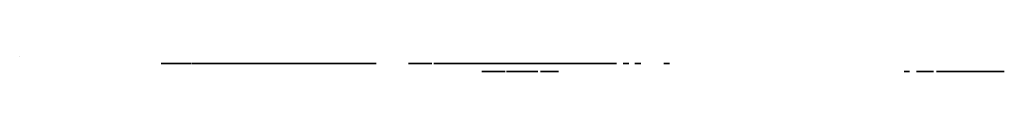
# Model space of a CAD drawing. Header units: inches. Extents: x -8.2 to 7.8, y -0.4 to 14.4.
# Tile 1 of 8: x -8.2406 to -5.3815, y -0.4333 to -0.3907. Entities that reach past the tile are written whole.
import ezdxf

# ---------------------------------------------------------------- set-up
doc = ezdxf.new("R2010")
doc.units = ezdxf.units.IN
doc.header["$MEASUREMENT"] = 0

# ---------------------------------------------------------------- blocks, each defined once
blk = doc.blocks.new('rf735927-mktcadsk2')
blk.add_line((-209.311, -9.924, 40.962), (-209.311, -9.924, 41.83))
at = {"extrusion": (0, -1, 0)}
for points, elevation in [([(-198.023, 3.693), (-197.521, 3.693), (-196.651, 1.476), (-197.143, 1.476), (-197.334, 1.985), (-198.233, 1.985), (-198.426, 1.476), (-198.887, 1.476)], 10.424), ([(-194.321, 7.465), (-193.72, 7.465), (-193.238, 5.853), (-193.229, 5.853), (-192.789, 7.465), (-192.129, 7.465), (-191.655, 5.853), (-191.647, 5.853), (-191.194, 7.465), (-190.653, 7.465), (-191.321, 5.286), (-191.99, 5.286), (-192.463, 6.949), (-192.472, 6.949), (-192.938, 5.286), (-193.585, 5.286)], 10.424), ([(-178.767, 3.112), (-178.316, 3.112), (-177.954, 1.902), (-177.948, 1.902), (-177.617, 3.112), (-177.122, 3.112), (-176.766, 1.902), (-176.76, 1.902), (-176.42, 3.112), (-176.013, 3.112), (-176.515, 1.476), (-177.017, 1.476), (-177.373, 2.724), (-177.379, 2.724), (-177.728, 1.476), (-178.214, 1.476)], 10.424), ([(-171.204, 3.693), (-170.702, 3.693), (-169.832, 1.476), (-170.324, 1.476), (-170.515, 1.985), (-171.414, 1.985), (-171.607, 1.476), (-172.068, 1.476)], 10.424), ([(-163.93, 3.817), (-163.505, 3.817), (-163.505, 3.41), (-163.93, 3.41)], 10.424), ([(-163.93, 3.112), (-163.505, 3.112), (-163.505, 1.476), (-163.93, 1.476)], 10.424), ([(-161.813, 3.817), (-161.387, 3.817), (-161.387, 3.41), (-161.813, 3.41)], 10.424), ([(-161.813, 3.112), (-161.387, 3.112), (-161.387, 1.476), (-161.813, 1.476)], 10.424), ([(-171.557, 19.957), (-171.942, 19.957), (-172.242, 21.157), (-172.247, 21.157), (-172.54, 19.957), (-172.933, 19.957), (-173.4, 21.721), (-173.012, 21.721), (-172.733, 20.52), (-172.728, 20.52), (-172.422, 21.721), (-172.058, 21.721), (-171.757, 20.505), (-171.752, 20.505), (-171.463, 21.721), (-171.083, 21.721)], 11.007), ([(-170.906, 21.721), (-169.587, 21.721), (-169.587, 21.394), (-170.518, 21.394), (-170.518, 21.017), (-169.663, 21.017), (-169.663, 20.715), (-170.518, 20.715), (-170.518, 20.283), (-169.567, 20.283), (-169.567, 19.957), (-170.906, 19.957)], 11.007), ([(-143.158, 18.355), (-142.769, 18.355), (-142.769, 16.917), (-141.91, 16.917), (-141.91, 16.59), (-143.158, 16.59)], 11.007), ([(-141.473, 25.161), (-141.088, 25.161), (-140.352, 23.977), (-140.347, 23.977), (-140.347, 25.161), (-139.984, 25.161), (-139.984, 23.397), (-140.371, 23.397), (-141.105, 24.578), (-141.11, 24.578), (-141.11, 23.397), (-141.473, 23.397)], 11.007), ([(-140.965, 18.355), (-140.419, 18.355), (-140.006, 17.141), (-140.001, 17.141), (-139.611, 18.355), (-139.065, 18.355), (-139.065, 16.59), (-139.428, 16.59), (-139.428, 17.841), (-139.433, 17.841), (-139.865, 16.59), (-140.164, 16.59), (-140.596, 17.828), (-140.601, 17.828), (-140.601, 16.59), (-140.965, 16.59)], 11.007), ([(-139.162, 25.161), (-138.764, 25.161), (-138.104, 23.396), (-138.507, 23.396), (-138.64, 23.789), (-139.3, 23.789), (-139.439, 23.396), (-139.831, 23.396)], 11.007), ([(-137.606, 18.028), (-138.135, 18.028), (-138.135, 18.355), (-136.689, 18.355), (-136.689, 18.028), (-137.218, 18.028), (-137.218, 16.59), (-137.606, 16.59)], 11.007), ([(-137.952, 25.161), (-137.564, 25.161), (-137.564, 23.723), (-136.704, 23.723), (-136.704, 23.397), (-137.952, 23.397)], 11.007)]:
    blk.add_lwpolyline(points, close=True, dxfattribs=dict(at, elevation=elevation))
at = {"extrusion": (0, 1, 0)}
for points, elevation in [([(197.778, 3.249), (197.785, 3.249), (198.105, 2.334), (197.458, 2.334)], -10.424), ([(185.809, 1.476), (185.384, 1.476), (185.384, 3.858), (185.809, 3.858)], -10.424), ([(174.66, 37.546), (177.342, 32.9), (170.842, 32.9), (170.396, 33.671), (174.169, 33.671), (173.496, 34.836), (169.724, 34.836), (169.277, 35.609), (173.05, 35.609), (172.377, 36.775), (165.297, 36.775), (165.297, 37.546)], -10.424), ([(170.959, 3.249), (170.966, 3.249), (171.287, 2.334), (170.638, 2.334)], -10.424), ([(164.813, 1.476), (164.388, 1.476), (164.388, 3.858), (164.813, 3.858)], -10.424), ([(144.076, 23.397), (143.688, 23.397), (143.688, 25.161), (144.076, 25.161)], -11.007), ([(141.693, 16.59), (141.305, 16.59), (141.305, 18.355), (141.693, 18.355)], -11.007), ([(139.199, 24.078), (138.742, 24.078), (138.964, 24.725), (138.969, 24.725)], -11.007), ([(138.725, 16.59), (138.337, 16.59), (138.337, 18.355), (138.725, 18.355)], -11.007)]:
    blk.add_lwpolyline(points, close=True, dxfattribs=dict(at, elevation=elevation))
for points, knots in [([(-195.445, -10.424, 7.516), (-194.798, -10.424, 7.516), (-194.303, -10.424, 7.08), (-194.303, -10.424, 6.361), (-194.303, -10.424, 5.735), (-194.722, -10.424, 5.235), (-195.445, -10.424, 5.235), (-196.165, -10.424, 5.235), (-196.584, -10.424, 5.735), (-196.584, -10.424, 6.361), (-196.584, -10.424, 7.08), (-196.089, -10.424, 7.516), (-195.445, -10.424, 7.516)], [0, 0, 0, 0, 0.25, 0.25, 0.25, 0.5, 0.5, 0.5, 0.75, 0.75, 0.75, 1, 1, 1, 1]), ([(-195.705, -10.424, 1.768), (-195.423, -10.424, 1.768), (-195.33, -10.424, 2.067), (-195.33, -10.424, 2.299), (-195.33, -10.424, 2.527), (-195.438, -10.424, 2.82), (-195.711, -10.424, 2.82), (-195.988, -10.424, 2.82), (-196.064, -10.424, 2.518), (-196.064, -10.424, 2.299), (-196.064, -10.424, 2.073), (-195.985, -10.424, 1.768), (-195.705, -10.424, 1.768)], [0, 0, 0, 0, 0.25, 0.25, 0.25, 0.5, 0.5, 0.5, 0.75, 0.75, 0.75, 1, 1, 1, 1]), ([(-195.445, -10.424, 5.676), (-195.01, -10.424, 5.676), (-194.895, -10.424, 6.065), (-194.895, -10.424, 6.428), (-194.895, -10.424, 6.763), (-195.073, -10.424, 7.076), (-195.445, -10.424, 7.076), (-195.814, -10.424, 7.076), (-195.991, -10.424, 6.754), (-195.991, -10.424, 6.428), (-195.991, -10.424, 6.069), (-195.877, -10.424, 5.676), (-195.445, -10.424, 5.676)], [0, 0, 0, 0, 0.25, 0.25, 0.25, 0.5, 0.5, 0.5, 0.75, 0.75, 0.75, 1, 1, 1, 1]), ([(-192.27, -10.424, 2.299), (-192.27, -10.424, 2.067), (-192.178, -10.424, 1.768), (-191.895, -10.424, 1.768), (-191.616, -10.424, 1.768), (-191.536, -10.424, 2.073), (-191.536, -10.424, 2.299), (-191.536, -10.424, 2.518), (-191.613, -10.424, 2.82), (-191.889, -10.424, 2.82), (-192.162, -10.424, 2.82), (-192.27, -10.424, 2.527), (-192.27, -10.424, 2.299)], [0, 0, 0, 0, 0.25, 0.25, 0.25, 0.5, 0.5, 0.5, 0.75, 0.75, 0.75, 1, 1, 1, 1]), ([(-183.458, -10.424, 37.546), (-183.796, -10.424, 37.546), (-188.188, -10.424, 37.546), (-188.558, -10.424, 37.546), (-188.929, -10.424, 37.546), (-189.312, -10.424, 37.346), (-189.709, -10.424, 36.662), (-191.327, -10.424, 33.858), (-191.503, -10.424, 33.554), (-191.679, -10.424, 33.249), (-191.437, -10.424, 32.9), (-191.123, -10.424, 32.9), (-190.809, -10.424, 32.9), (-186.426, -10.424, 32.9), (-185.603, -10.424, 32.9), (-185.242, -10.424, 33.132), (-185.062, -10.424, 33.443), (-184.883, -10.424, 33.753), (-183.243, -10.424, 36.594), (-183.072, -10.424, 36.89), (-182.902, -10.424, 37.186), (-183.121, -10.424, 37.546), (-183.458, -10.424, 37.546)], [0, 0, 0, 0, 0.125, 0.125, 0.125, 0.25, 0.25, 0.375, 0.375, 0.375, 0.5, 0.5, 0.5, 0.625, 0.625, 0.75, 0.75, 0.75, 0.875, 0.875, 0.875, 1, 1, 1, 1]), ([(-186.028, -10.424, 36.5), (-186.102, -10.424, 36.374), (-187.458, -10.424, 34.023), (-187.533, -10.424, 33.892), (-187.608, -10.424, 33.76), (-187.756, -10.424, 33.671), (-187.913, -10.424, 33.671), (-188.071, -10.424, 33.671), (-188.235, -10.424, 33.671), (-188.539, -10.424, 33.671), (-188.609, -10.424, 33.839), (-188.551, -10.424, 33.941), (-188.493, -10.424, 34.042), (-187.122, -10.424, 36.415), (-187.038, -10.424, 36.561), (-186.954, -10.424, 36.706), (-186.795, -10.424, 36.775), (-186.661, -10.424, 36.775), (-186.526, -10.424, 36.775), (-186.322, -10.424, 36.775), (-186.048, -10.424, 36.775), (-185.954, -10.424, 36.626), (-186.028, -10.424, 36.5)], [0, 0, 0, 0, 0.125, 0.125, 0.125, 0.25, 0.25, 0.25, 0.375, 0.375, 0.5, 0.5, 0.5, 0.625, 0.625, 0.625, 0.75, 0.75, 0.75, 0.875, 0.875, 1, 1, 1, 1]), ([(-186.955, -10.424, 1.768), (-186.675, -10.424, 1.768), (-186.596, -10.424, 2.073), (-186.596, -10.424, 2.299), (-186.596, -10.424, 2.518), (-186.672, -10.424, 2.82), (-186.948, -10.424, 2.82), (-187.222, -10.424, 2.82), (-187.33, -10.424, 2.527), (-187.33, -10.424, 2.299), (-187.33, -10.424, 2.067), (-187.238, -10.424, 1.768), (-186.955, -10.424, 1.768)], [0, 0, 0, 0, 0.25, 0.25, 0.25, 0.5, 0.5, 0.5, 0.75, 0.75, 0.75, 1, 1, 1, 1]), ([(-179.773, -10.424, 3.15), (-179.287, -10.424, 3.15), (-178.916, -10.424, 2.823), (-178.916, -10.424, 2.283), (-178.916, -10.424, 1.813), (-179.23, -10.424, 1.438), (-179.773, -10.424, 1.438), (-180.313, -10.424, 1.438), (-180.627, -10.424, 1.813), (-180.627, -10.424, 2.283), (-180.627, -10.424, 2.823), (-180.256, -10.424, 3.15), (-179.773, -10.424, 3.15)], [0, 0, 0, 0, 0.25, 0.25, 0.25, 0.5, 0.5, 0.5, 0.75, 0.75, 0.75, 1, 1, 1, 1]), ([(-179.773, -10.424, 1.768), (-179.446, -10.424, 1.768), (-179.36, -10.424, 2.06), (-179.36, -10.424, 2.334), (-179.36, -10.424, 2.585), (-179.494, -10.424, 2.82), (-179.773, -10.424, 2.82), (-180.05, -10.424, 2.82), (-180.183, -10.424, 2.578), (-180.183, -10.424, 2.334), (-180.183, -10.424, 2.064), (-180.097, -10.424, 1.768), (-179.773, -10.424, 1.768)], [0, 0, 0, 0, 0.25, 0.25, 0.25, 0.5, 0.5, 0.5, 0.75, 0.75, 0.75, 1, 1, 1, 1]), ([(-166.334, -10.424, 2.299), (-166.334, -10.424, 2.067), (-166.241, -10.424, 1.768), (-165.959, -10.424, 1.768), (-165.679, -10.424, 1.768), (-165.6, -10.424, 2.073), (-165.6, -10.424, 2.299), (-165.6, -10.424, 2.518), (-165.676, -10.424, 2.82), (-165.953, -10.424, 2.82), (-166.226, -10.424, 2.82), (-166.334, -10.424, 2.527), (-166.334, -10.424, 2.299)], [0, 0, 0, 0, 0.25, 0.25, 0.25, 0.5, 0.5, 0.5, 0.75, 0.75, 0.75, 1, 1, 1, 1]), ([(-174.368, -11.007, 21.763), (-173.822, -11.007, 21.763), (-173.501, -11.007, 21.355), (-173.501, -11.007, 20.831), (-173.501, -11.007, 20.322), (-173.822, -11.007, 19.915), (-174.368, -11.007, 19.915), (-174.914, -11.007, 19.915), (-175.235, -11.007, 20.322), (-175.235, -11.007, 20.831), (-175.235, -11.007, 21.355), (-174.914, -11.007, 21.763), (-174.368, -11.007, 21.763)], [0, 0, 0, 0, 0.25, 0.25, 0.25, 0.5, 0.5, 0.5, 0.75, 0.75, 0.75, 1, 1, 1, 1]), ([(-174.368, -11.007, 20.241), (-174.02, -11.007, 20.241), (-173.888, -11.007, 20.537), (-173.888, -11.007, 20.831), (-173.888, -11.007, 21.14), (-174.02, -11.007, 21.436), (-174.368, -11.007, 21.436), (-174.716, -11.007, 21.436), (-174.847, -11.007, 21.14), (-174.847, -11.007, 20.831), (-174.847, -11.007, 20.537), (-174.716, -11.007, 20.241), (-174.368, -11.007, 20.241)], [0, 0, 0, 0, 0.25, 0.25, 0.25, 0.5, 0.5, 0.5, 0.75, 0.75, 0.75, 1, 1, 1, 1])]:
    blk.add_open_spline(points, degree=3, knots=knots)

msp = doc.modelspace()

# ---------------------------------------------------------------- block references
at = {"xscale": 0.03937007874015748, "yscale": 0.03937007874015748, "zscale": 0.03937007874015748}
msp.add_blockref('rf735927-mktcadsk2', (0, 0), dxfattribs=at)

doc.saveas('drawing.dxf')
